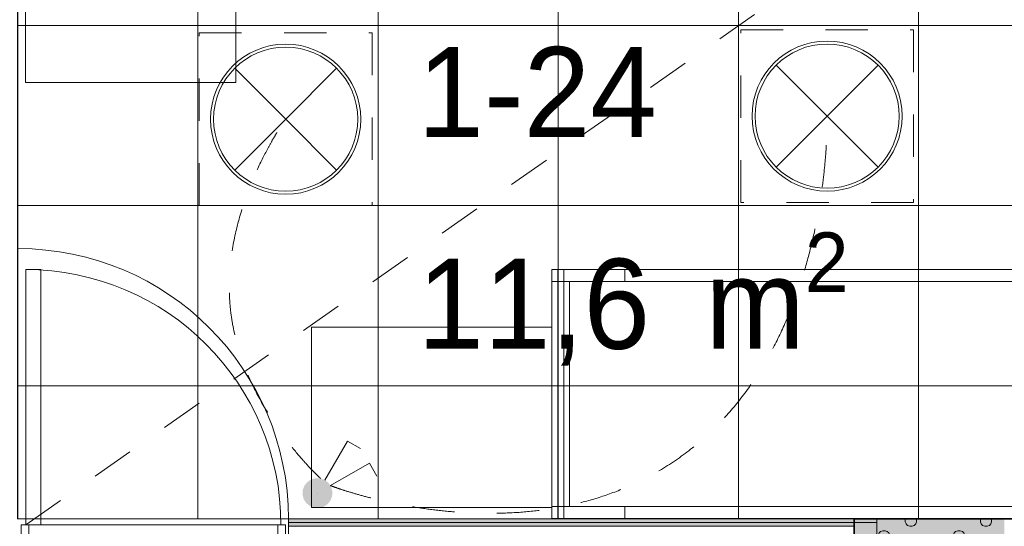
# Model space of a CAD drawing. Header units: millimetres. Extents: x -2932 to 42461, y -10716 to 17298.
# Tile 123 of 168: x 19309 to 22587, y 9632 to 11320. Entities that reach past the tile are written whole.
import ezdxf

# ---------------------------------------------------------------- set-up
doc = ezdxf.new("R2010")
doc.units = ezdxf.units.MM
doc.header["$MEASUREMENT"] = 0
doc.linetypes.add('Small Dashed', pattern=[282.222222, 141.111111, -141.111111])
doc.linetypes.add('Wipeout_Contour', pattern=[1000, 0, -1000])
for name, color, linetype, lineweight in [('0_Pen_No__1', 7, 'Continuous', 13), ('_ hall_Pen_No__2', 8, 'Continuous', 15), ('ARCHICAD Doors_Pen_No__19', 255, 'Continuous', 0), ('ARCHICAD Zone Stamps_Pen_No__1', 7, 'Continuous', 13), ('Common Edges_Pen_No__1', 7, 'Continuous', 13), ('Cut Pattern-3_Pen_No__1', 7, 'Continuous', 13), ('Doors-1_Pen_No__1', 7, 'Continuous', 13), ('Doors_Pen_No__1', 7, 'Continuous', 13), ('I-FURN.IFC Model_Pen_No__2', 8, 'Continuous', 15), ('I-WALL.IFC Model_Pen_No__1', 7, 'Continuous', 13), ('I-WALL.IFC Model_Pen_No__19', 255, 'Continuous', 0), ('I-WALL.IFC Model_Pen_No__27', 7, 'Continuous', 35), ('Plan Swing_Pen_No__1', 7, 'Continuous', 13), ('SA_LAGI_Pen_No__1', 7, 'Continuous', 13), ('SA_VALGUSTI_Pen_No__20', 1, 'Continuous', 0), ('SA_Valgustus_Pen_No__20', 1, 'Continuous', 0), ('Walls-1_Pen_No__1', 7, 'Continuous', 13), ('Walls_Pen_No__1', 7, 'Continuous', 13)]:
    doc.layers.add(name, color=color, linetype=linetype, lineweight=lineweight)
doc.layers.add('Furniture-1_Pen_No__62', color=7, linetype='Continuous', lineweight=20, true_color=0xaaaaaa)
doc.layers.add('SA_LAGI_Pen_No__102', color=7, linetype='Continuous', lineweight=13, true_color=0xcccccc)
doc.layers.add('I-WALL.IFC Model', color=7, linetype='Continuous')
doc.styles.add('GENERATED_STYLE_1', font='txt', dxfattribs={"width": 0.95})
doc.styles.add('GENERATED_STYLE_2', font='txt', dxfattribs={"width": 0.84})
doc.dimstyles.new('GENERATED_STYLE__2', dxfattribs={"dimtxt": 200, "dimasz": 152, "dimexe": 0.18, "dimexo": 0.0625, "dimgap": 0.09, "dimtad": 1, "dimtih": 1, "dimtoh": 1, "dimdec": 0, "dimzin": 0, "dimdsep": 46, "dimtxsty": 'GENERATED_STYLE_2', "dimblk": 'ARROWHEAD_2', "dimblk1": 'ARROWHEAD_2', "dimblk2": 'ARROWHEAD_2', "dimcen": 0.09, "dimse1": 1, "dimse2": 1, "dimclrd": 7, "dimclre": 7, "dimclrt": 7, "dimadec": 0, "dimazin": 0, "dimtfac": 1, "dimtdec": 4, "dimtmove": 0, "dimatfit": 3, "dimfxl": 0, "dimtolj": 1, "dimtzin": 0, "dimarcsym": 0})
pattern_1 = [(45, (-3e-10, 2e-10), (0, 35.35534), [0.99999, -48.99987]), (315, (3.89, 0.707), (0, 35.35534), [0.99999, -48.99987]), (90, (-0.354, -2.12), (-35.35528, 0), [1.06066, -34.29462]), (71.565, (-0.354, -1.061), (3.16e-05, 35.3553043), [1.118075, -110.685214]), (288.435, (4.596, 2e-10), (-3.16e-05, 35.3553043), [1.118075, -110.685214]), (270, (4.95, -1.06), (35.35528, 0), [1.06066, -34.29462]), (251.565, (4.95, -2.121), (3.16e-05, 35.3553043), [1.118075, -110.685214]), (225, (4.596, -3.182), (0, 35.35534), [0.99999, -48.99987]), (161.565, (1.768, -4.243), (-141.4210514, 35.355386), [1.118075, -110.685214]), (135, (0.707, -3.89), (0, 35.35534), [0.99999, -48.99987]), (108.435, (-3e-10, -3.182), (-3.16e-05, 35.3553043), [1.118075, -110.685214]), (180, (2.83, -4.243), (0, 35.35528), [1.06066, -34.29462]), (198.435, (3.889, -3.889), (141.4210514, 35.355386), [1.118075, -110.685214]), (0, (-7.778, -10.253), (0, 35.35528), [1.06066, -34.29462]), (90, (-9.9, -13.435), (-35.35528, 0), [1.06066, -34.29462]), (71.565, (-9.9, -12.374), (3.16e-05, 35.3553043), [1.118075, -110.685214]), (45, (-9.546, -11.314), (0, 35.35534), [0.99999, -48.99987]), (315, (-5.657, -10.607), (0, 35.35534), [0.99999, -48.99987]), (288.435, (-4.95, -11.314), (-3.16e-05, 35.3553043), [1.118075, -110.685214]), (270, (-4.596, -12.374), (35.35528, 0), [1.06066, -34.29462]), (251.565, (-4.596, -13.435), (3.16e-05, 35.3553043), [1.118075, -110.685214]), (225, (-4.95, -14.496), (0, 35.35534), [0.99999, -48.99987]), (161.565, (-7.778, -15.556), (-141.4210514, 35.355386), [1.118075, -110.685214]), (135, (-8.84, -15.203), (0, 35.35534), [0.99999, -48.99987]), (108.435, (-9.546, -14.496), (-3.16e-05, 35.3553043), [1.118075, -110.685214]), (180, (-6.718, -15.556), (0, 35.35528), [1.06066, -34.29462]), (198.435, (-5.657, -15.203), (141.4210514, 35.355386), [1.118075, -110.685214]), (18.435, (-8.839, -10.607), (70.710443, 35.3553227), [1.118075, -110.685214]), (341.565, (-6.718, -10.253), (-70.710443, 35.3553227), [1.118075, -110.685214]), (0, (13.08, -8.485), (0, 35.35528), [1.06066, -34.29462]), (90, (10.96, -11.667), (-35.35528, 0), [1.06066, -34.29462]), (71.565, (10.96, -10.607), (3.16e-05, 35.3553043), [1.118075, -110.685214]), (45, (11.314, -9.546), (0, 35.35534), [0.99999, -48.99987]), (315, (15.203, -8.84), (0, 35.35534), [0.99999, -48.99987]), (288.435, (15.91, -9.546), (-3.16e-05, 35.3553043), [1.118075, -110.685214]), (270, (16.263, -10.607), (35.35528, 0), [1.06066, -34.29462]), (251.565, (16.263, -11.667), (3.16e-05, 35.3553043), [1.118075, -110.685214]), (225, (15.91, -12.728), (0, 35.35534), [0.99999, -48.99987]), (161.565, (13.081, -13.789), (-141.4210514, 35.355386), [1.118075, -110.685214]), (135, (12.02, -13.435), (0, 35.35534), [0.99999, -48.99987]), (108.435, (11.314, -12.728), (-3.16e-05, 35.3553043), [1.118075, -110.685214]), (180, (14.142, -13.79), (0, 35.35528), [1.06066, -34.29462]), (198.435, (15.203, -13.435), (141.4210514, 35.355386), [1.118075, -110.685214]), (18.435, (12.021, -8.839), (70.710443, 35.3553227), [1.118075, -110.685214]), (341.565, (14.142, -8.485), (-70.710443, 35.3553227), [1.118075, -110.685214]), (0, (1.768, 1.06), (0, 35.35528), [1.06066, -34.29462]), (18.435, (0.707, 0.707), (70.710443, 35.3553227), [1.118075, -110.685214]), (341.565, (2.828, 1.061), (-70.710443, 35.3553227), [1.118075, -110.685214]), (0, (-5.657, 13.79), (0, 35.35528), [1.06066, -34.29462]), (90, (-7.778, 10.607), (-35.35528, 0), [1.06066, -34.29462]), (71.565, (-7.778, 11.667), (3.16e-05, 35.3553043), [1.118075, -110.685214]), (45, (-7.425, 12.728), (0, 35.35534), [0.99999, -48.99987]), (315, (-3.536, 13.435), (0, 35.35534), [0.99999, -48.99987]), (288.435, (-2.828, 12.728), (-3.16e-05, 35.3553043), [1.118075, -110.685214]), (270, (-2.475, 11.667), (35.35528, 0), [1.06066, -34.29462]), (251.565, (-2.475, 10.607), (3.16e-05, 35.3553043), [1.118075, -110.685214]), (225, (-2.828, 9.546), (0, 35.35534), [0.99999, -48.99987]), (161.565, (-5.657, 8.485), (-141.4210514, 35.355386), [1.118075, -110.685214]), (135, (-6.718, 8.84), (0, 35.35534), [0.99999, -48.99987]), (108.435, (-7.425, 9.546), (-3.16e-05, 35.3553043), [1.118075, -110.685214]), (180, (-4.596, 8.485), (0, 35.35528), [1.06066, -34.29462]), (198.435, (-3.536, 8.839), (141.4210514, 35.355386), [1.118075, -110.685214]), (18.435, (-6.718, 13.435), (70.710443, 35.3553227), [1.118075, -110.685214]), (341.565, (-4.596, 13.789), (-70.710443, 35.3553227), [1.118075, -110.685214]), (0, (9.546, 10.96), (0, 35.35528), [1.06066, -34.29462]), (90, (7.425, 7.778), (-35.35528, 0), [1.06066, -34.29462]), (71.565, (7.425, 8.839), (3.16e-05, 35.3553043), [1.118075, -110.685214]), (45, (7.778, 9.9), (0, 35.35534), [0.99999, -48.99987]), (315, (11.667, 10.607), (0, 35.35534), [0.99999, -48.99987]), (288.435, (12.374, 9.9), (-3.16e-05, 35.3553043), [1.118075, -110.685214]), (270, (12.728, 8.84), (35.35528, 0), [1.06066, -34.29462]), (251.565, (12.728, 7.778), (3.16e-05, 35.3553043), [1.118075, -110.685214]), (225, (12.374, 6.718), (0, 35.35534), [0.99999, -48.99987]), (161.565, (9.546, 5.657), (-141.4210514, 35.355386), [1.118075, -110.685214]), (135, (8.485, 6.01), (0, 35.35534), [0.99999, -48.99987]), (108.435, (7.778, 6.718), (-3.16e-05, 35.3553043), [1.118075, -110.685214]), (180, (10.607, 5.657), (0, 35.35528), [1.06066, -34.29462]), (198.435, (11.667, 6.01), (141.4210514, 35.355386), [1.118075, -110.685214]), (18.435, (8.485, 10.607), (70.710443, 35.3553227), [1.118075, -110.685214]), (341.565, (10.607, 10.96), (-70.710443, 35.3553227), [1.118075, -110.685214])]

# ---------------------------------------------------------------- blocks, each defined once
blk = doc.blocks.new('*D84')
at = {"layer": '0_Pen_No__1', "color": 7, "linetype": 'Continuous', "lineweight": 13}
for p, q in [((19185.5, 15323), (19185.5, 15623)), ((19301.5, 15323), (19301.5, 15623)), ((19243.2, 15573), (19127.8, 15373)), ((19359.2, 15573), (19243.8, 15373)), ((19185.5, 15473), (19301.5, 15473))]:
    blk.add_line(p, q, dxfattribs=at)
blk = doc.blocks.new('ARROWHEAD_2')
at = {"color": 0, "linetype": 'Continuous', "lineweight": 0}
for p, q in [((-0.378, -0.655), (0.378, 0.655)), ((0, 0), (-1, 0))]:
    blk.add_line(p, q, dxfattribs=at)
blk = doc.blocks.new('*D85')
at = {"layer": '0_Pen_No__1', "color": 7, "linetype": 'Continuous', "lineweight": 13}
for p, q in [((19301.5, 15323), (19301.5, 15623)), ((23391.3, 15323), (23391.3, 15623)), ((19359.2, 15573), (19243.8, 15373)), ((23449, 15573), (23333.5, 15373)), ((19301.5, 15473), (23391.3, 15473))]:
    blk.add_line(p, q, dxfattribs=at)
at = {"color": 254, "linetype": 'Wipeout_Contour', "lineweight": 0, "ltscale": 105790.71678}
blk.add_wipeout([(21024.8, 15481.1), (21668, 15481.1), (21668, 15744.8), (21024.8, 15744.8)], dxfattribs=at)
at = {"color": 254, "linetype": 'Wipeout_Contour', "lineweight": 0, "ltscale": 111661.33218}
blk.add_wipeout([(22915.3, 15481.1), (23365.3, 15481.1), (23365.3, 15744.8), (22915.3, 15744.8)], dxfattribs=at)
at = {"layer": '0_Pen_No__1', "color": 7, "lineweight": 13, "char_height": 200, "attachment_point": 7, "style": 'GENERATED_STYLE_2'}
for s, insert in [('\\A1;{\\pql;\\fArial|b0|i0|c0|p34;4\xa0090}', (21056.6, 15513)), ('\\A1;{\\pql;\\fArial|b0|i0|c0|p34;163}', (22947.1, 15513))]:
    blk.add_mtext(s, dxfattribs=dict(at, insert=insert))

msp = doc.modelspace()

# ---------------------------------------------------------------- hatches: boundary and pattern name
at = {"layer": 'Cut Pattern-3_Pen_No__1', "linetype": 'Continuous', "lineweight": 13}
h = msp.add_hatch(dxfattribs=at)
h.set_pattern_fill('FP_18_0001', style=0, pattern_type=2)
h.set_pattern_definition(pattern_1)
h.paths.add_polyline_path([(22087.3, 9657), (20203.5, 9657), (20203.5, 9644.5), (22087.3, 9644.5)])
h = msp.add_hatch(dxfattribs=at)
h.set_pattern_fill('FP_18_0001', style=0, pattern_type=2)
h.set_pattern_definition(pattern_1)
h.paths.add_polyline_path([(22087.3, 9644.5), (20203.5, 9644.5), (20203.5, 9632), (22087.3, 9632)])
h = msp.add_hatch(dxfattribs=at)
h.set_pattern_fill('FP_7_0001', style=0, pattern_type=2)
h.set_pattern_definition([(135, (22514.79, 9634.5), (-250, 0), [7.07, -346.48]), (45, (22509.79, 9662), (-250, 0), [7.07, -346.48]), (180, (22529.8, 9632), (0, 250), [7.5, -242.5]), (161.565, (22522.29, 9632), (-250, 0.0002), [7.906, -782.664]), (18.435, (22514.79, 9667), (250, 0.0002), [7.906, -782.664]), (5e-12, (22522.3, 9669.5), (0, 250), [7.5, -242.5]), (341.565, (22529.79, 9669.5), (-250, 0.0002), [7.906, -782.664]), (315, (22537.29, 9667), (250, 0), [7.07, -346.48]), (251.565, (22544.79, 9647), (250.001, 1000), [7.906, -782.664]), (225, (22542.29, 9639.5), (250, 0), [7.07, -346.48]), (198.435, (22537.29, 9634.5), (250, 0.0002), [7.906, -782.664]), (270, (22544.8, 9654.5), (250, 0), [7.5, -242.5]), (288.435, (22542.29, 9662), (-250.001, 1000), [7.906, -782.664]), (90, (22587.3, 9579.5), (-250, 0), [7.5, -242.5]), (180, (22609.8, 9564.5), (0, 250), [7.5, -242.5]), (161.565, (22602.29, 9564.5), (-250, 0.0002), [7.906, -782.664]), (135, (22594.79, 9567), (-250, 0), [7.07, -346.48]), (45, (22589.79, 9594.5), (-250, 0), [7.07, -346.48]), (18.435, (22594.79, 9599.5), (250, 0.0002), [7.906, -782.664]), (5e-12, (22602.3, 9602), (0, 250), [7.5, -242.5]), (341.565, (22609.79, 9602), (-250, 0.0002), [7.906, -782.664]), (315, (22617.29, 9599.5), (250, 0), [7.07, -346.48]), (251.565, (22624.79, 9579.5), (250.001, 1000), [7.906, -782.664]), (225, (22622.29, 9572), (250, 0), [7.07, -346.48]), (198.435, (22617.29, 9567), (250, 0.0002), [7.906, -782.664]), (270, (22624.8, 9587), (250, 0), [7.5, -242.5]), (288.435, (22622.29, 9594.5), (-250.001, 1000), [7.906, -782.664]), (108.435, (22589.79, 9572), (-250.001, 500), [7.906, -782.664]), (71.565, (22587.29, 9587), (250.001, 500), [7.906, -782.664]), (90, (22574.8, 9727), (-250, 0), [7.5, -242.5]), (180, (22597.3, 9712), (0, 250), [7.5, -242.5]), (161.565, (22589.79, 9712), (-250, 0.0002), [7.906, -782.664]), (135, (22582.29, 9714.5), (-250, 0), [7.07, -346.48]), (45, (22577.29, 9742), (-250, 0), [7.07, -346.48]), (18.435, (22582.29, 9747), (250, 0.0002), [7.906, -782.664]), (5e-12, (22589.8, 9749.5), (0, 250), [7.5, -242.5]), (341.565, (22597.29, 9749.5), (-250, 0.0002), [7.906, -782.664]), (315, (22604.79, 9747), (250, 0), [7.07, -346.48]), (251.565, (22612.29, 9727), (250.001, 1000), [7.906, -782.664]), (225, (22609.79, 9719.5), (250, 0), [7.07, -346.48]), (198.435, (22604.79, 9714.5), (250, 0.0002), [7.906, -782.664]), (270, (22612.3, 9734.5), (250, 0), [7.5, -242.5]), (288.435, (22609.79, 9742), (-250.001, 1000), [7.906, -782.664]), (108.435, (22577.29, 9719.5), (-250.001, 500), [7.906, -782.664]), (71.565, (22574.79, 9734.5), (250.001, 500), [7.906, -782.664]), (90, (22507.3, 9647), (-250, 0), [7.5, -242.5]), (108.435, (22509.79, 9639.5), (-250, 500), [7.906, -782.664]), (71.565, (22507.29, 9654.5), (250, 500), [7.906, -782.664]), (90, (22417.3, 9594.5), (-250, 0), [7.5, -242.5]), (180, (22439.8, 9579.5), (0, 250), [7.5, -242.5]), (161.565, (22432.29, 9579.5), (-250, 0.0002), [7.906, -782.664]), (135, (22424.79, 9582), (-250, 0), [7.07, -346.48]), (45, (22419.79, 9609.5), (-250, 0), [7.07, -346.48]), (18.435, (22424.79, 9614.5), (250, 0.0002), [7.906, -782.664]), (5e-12, (22432.3, 9617), (0, 250), [7.5, -242.5]), (341.565, (22439.79, 9617), (-250, 0.0002), [7.906, -782.664]), (315, (22447.29, 9614.5), (250, 0), [7.07, -346.48]), (251.565, (22454.79, 9594.5), (250, 1000), [7.906, -782.664]), (225, (22452.29, 9587), (250, 0), [7.07, -346.48]), (198.435, (22447.29, 9582), (250, 0.0002), [7.906, -782.664]), (270, (22454.8, 9602), (250, 0), [7.5, -242.5]), (288.435, (22452.29, 9609.5), (-250, 1000), [7.906, -782.664]), (108.435, (22419.79, 9587), (-250, 500), [7.906, -782.664]), (71.565, (22417.29, 9602), (250, 500), [7.906, -782.664]), (90, (22437.3, 9702), (-250, 0), [7.5, -242.5]), (180, (22459.8, 9687), (0, 250), [7.5, -242.5]), (161.565, (22452.29, 9687), (-250, 0.0002), [7.906, -782.664]), (135, (22444.79, 9689.5), (-250, 0), [7.07, -346.48]), (45, (22439.79, 9717), (-250, 0), [7.07, -346.48]), (18.435, (22444.79, 9722), (250, 0.0002), [7.906, -782.664]), (5e-12, (22452.3, 9724.5), (0, 250), [7.5, -242.5]), (341.565, (22459.79, 9724.5), (-250, 0.0002), [7.906, -782.664]), (315, (22467.29, 9722), (250, 0), [7.07, -346.48]), (251.565, (22474.79, 9702), (250.001, 1000), [7.906, -782.664]), (225, (22472.29, 9694.5), (250, 0), [7.07, -346.48]), (198.435, (22467.29, 9689.5), (250, 0.0002), [7.906, -782.664]), (270, (22474.8, 9709.5), (250, 0), [7.5, -242.5]), (288.435, (22472.29, 9717), (-250.001, 1000), [7.906, -782.664]), (108.435, (22439.79, 9694.5), (-250, 500), [7.906, -782.664]), (71.565, (22437.29, 9709.5), (250, 500), [7.906, -782.664]), (180, (22642.3, 9532), (0, 250), [])])
h.paths.add_polyline_path([(22737.3, 9657), (22087.3, 9657), (22087.3, 9507), (22737.3, 9507)])
at = {"layer": 'I-WALL.IFC Model', "linetype": 'Continuous', "lineweight": 0, "true_color": 0x000000}
for points in [[(20203.5, 9644.5), (22162.3, 9644.5), (22162.3, 9657), (20203.5, 9657)], [(20203.5, 9632), (22162.3, 9632), (22162.3, 9644.5), (20203.5, 9644.5)], [(22237.3, 9657), (22087.3, 9657), (22237.3, 9507)], [(22087.3, 9657), (22087.3, 9507), (22237.3, 9507)], [(22587.3, 9657), (22237.3, 9657), (22237.3, 9507), (22587.3, 9507)]]:
    msp.add_hatch(color=178, dxfattribs=at).paths.add_polyline_path(points)
at = {"layer": 'SA_Valgustus_Pen_No__20', "linetype": 'Continuous', "lineweight": 0}
for points in [[(20266.5, 9779.8), (20256.7, 9767.6), (20300, 9742.6)], [(20279.7, 9788.3), (20266.5, 9779.8), (20300, 9742.6)], [(20294.8, 9792.3), (20279.7, 9788.3), (20300, 9742.6)], [(20310.4, 9791.5), (20294.8, 9792.3), (20300, 9742.6)], [(20325, 9785.9), (20310.4, 9791.5), (20300, 9742.6)], [(20337.2, 9776.1), (20325, 9785.9), (20300, 9742.6)], [(20345.7, 9763), (20337.2, 9776.1), (20300, 9742.6)], [(20251.1, 9753), (20250.3, 9737.4), (20300, 9742.6)], [(20250.3, 9737.4), (20254.3, 9722.3), (20300, 9742.6)], [(20256.7, 9767.6), (20251.1, 9753), (20300, 9742.6)], [(20254.3, 9722.3), (20262.8, 9709.2), (20300, 9742.6)], [(20262.8, 9709.2), (20275, 9699.3), (20300, 9742.6)], [(20275, 9699.3), (20289.6, 9693.7), (20300, 9742.6)], [(20289.6, 9693.7), (20305.2, 9692.9), (20300, 9742.6)], [(20349.7, 9747.8), (20345.7, 9763), (20300, 9742.6)], [(20348.9, 9732.2), (20349.7, 9747.8), (20300, 9742.6)], [(20333.5, 9705.5), (20343.3, 9717.6), (20300, 9742.6)], [(20320.3, 9696.9), (20333.5, 9705.5), (20300, 9742.6)], [(20305.2, 9692.9), (20320.3, 9696.9), (20300, 9742.6)], [(20343.3, 9717.6), (20348.9, 9732.2), (20300, 9742.6)]]:
    msp.add_hatch(color=1, dxfattribs=at).paths.add_polyline_path(points)

# ---------------------------------------------------------------- linework, layer by layer
at = {"layer": '_ hall_Pen_No__2', "color": 8, "linetype": 'Continuous', "lineweight": 15}
for p, q in [((21080, 10295.1), (20280, 10295.1)), ((20280, 10295.1), (20280, 9695.1)), ((21080, 9695.1), (21080, 10295.1)), ((20280, 9695.1), (21080, 9695.1))]:
    msp.add_line(p, q, dxfattribs=at)
at = {"layer": 'ARCHICAD Doors_Pen_No__19', "color": 255, "linetype": 'Continuous', "lineweight": 0}
msp.add_arc((19303.5, 9657), 900, 0, 90, dxfattribs=at)
at = {"layer": 'Common Edges_Pen_No__1', "color": 7, "linetype": 'Continuous', "lineweight": 13}
for p, q in [((22087.3, 9644.5), (20203.5, 9644.5)), ((22087.3, 9657), (22087.3, 9541)), ((22087.3, 9632), (20203.5, 9632))]:
    msp.add_line(p, q, dxfattribs=at)
at = {"layer": 'Doors-1_Pen_No__1', "color": 7, "linetype": 'Continuous', "lineweight": 13}
for p, q in [((19328.5, 9637), (19328.5, 10487)), ((19328.5, 10487), (19378.5, 10487)), ((19378.5, 10487), (19378.5, 9637)), ((19313.5, 9637), (19328.5, 9637)), ((19313.5, 9547), (19313.5, 9637)), ((19378.5, 9637), (19328.5, 9637)), ((19338.5, 9637), (19338.5, 9587)), ((20168.5, 9637), (20193.5, 9637)), ((20168.5, 9587), (20168.5, 9637)), ((20193.5, 9637), (20193.5, 9547))]:
    msp.add_line(p, q, dxfattribs=at)
at = {"layer": 'Doors_Pen_No__1', "color": 7, "linetype": 'Continuous', "lineweight": 13}
msp.add_line((20168.5, 9637), (19378.5, 9637), dxfattribs=at)
at = {"layer": 'Furniture-1_Pen_No__62', "color": 253, "linetype": 'Continuous', "lineweight": 20, "true_color": 0xaaaaaa}
for p, q in [((20028, 11110), (19328, 11110)), ((21120, 10488), (21080, 10488)), ((21080, 10488), (21080, 10448)), ((21120, 10488), (21323.2, 10488)), ((21120, 10448), (21120, 10488)), ((21323.2, 10488), (23144.8, 10488)), ((21323.2, 10448), (21323.2, 10488)), ((21080, 9698), (21080, 10448)), ((21080, 10448), (21120, 10448)), ((21120, 10448), (21120, 9698)), ((21247, 10448), (21120, 10448)), ((21139, 10448), (21139, 9698)), ((21247, 10448), (23221, 10448)), ((21120, 9698), (21080, 9698)), ((21080, 9698), (21080, 9658)), ((21120, 9698), (21247, 9698)), ((21120, 9658), (21120, 9698)), ((23221, 9698), (21247, 9698)), ((21323.2, 9658), (21323.2, 9698)), ((21080, 9658), (21120, 9658)), ((21323.2, 9658), (21120, 9658)), ((23144.8, 9658), (21323.2, 9658))]:
    msp.add_line(p, q, dxfattribs=at)
at = {"layer": 'I-FURN.IFC Model_Pen_No__2', "color": 8, "linetype": 'Continuous', "lineweight": 15}
for p, q in [((19328, 11110), (19328, 12470)), ((20028, 11110), (20028, 12470)), ((20028, 11110), (19328, 11110)), ((21080, 10488), (21080, 10448)), ((21120, 10488), (21080, 10488)), ((21100, 10488), (21100, 9658)), ((23408, 10488), (21100, 10488)), ((21120, 10488), (21323.2, 10488)), ((21120, 10448), (21120, 10488)), ((21323.2, 10488), (23144.8, 10488)), ((21323.2, 10448), (21323.2, 10488)), ((21080, 10448), (21080, 9698)), ((21080, 10448), (21120, 10448)), ((21120, 9698), (21120, 10448)), ((21120, 10448), (21247, 10448)), ((21139, 9698), (21139, 10448)), ((21247, 10448), (23221, 10448)), ((21080, 9698), (21080, 9658)), ((21120, 9698), (21080, 9698)), ((21120, 9698), (21247, 9698)), ((21120, 9658), (21120, 9698)), ((21247, 9698), (23221, 9698)), ((21323.2, 9658), (21323.2, 9698)), ((21080, 9658), (21120, 9658)), ((21100, 9658), (23408, 9658)), ((21120, 9658), (21323.2, 9658)), ((21323.2, 9658), (23144.8, 9658))]:
    msp.add_line(p, q, dxfattribs=at)
at = {"layer": 'I-WALL.IFC Model_Pen_No__1', "color": 7, "linetype": 'Continuous', "lineweight": 13}
for p, q in [((20203.5, 9541), (20203.5, 9657)), ((20203.5, 9644.5), (22162.3, 9644.5))]:
    msp.add_line(p, q, dxfattribs=at)
at = {"layer": 'I-WALL.IFC Model_Pen_No__1', "color": 7, "linetype": 'Continuous', "lineweight": 13, "flags": 128}
for points in [[(22162.3, 9657), (20203.5, 9657)], [(22162.3, 9541), (22162.3, 9657)]]:
    msp.add_lwpolyline(points, dxfattribs=at)
at = {"layer": 'I-WALL.IFC Model_Pen_No__19', "color": 255, "linetype": 'Continuous', "lineweight": 0}
msp.add_line((20203.5, 9657), (19303.5, 9657), dxfattribs=at)
at = {"layer": 'I-WALL.IFC Model_Pen_No__27', "color": 7, "linetype": 'Continuous', "lineweight": 35, "flags": 128}
for points in [[(22737.3, 9657), (22087.3, 9657)], [(22087.3, 9657), (22087.3, 9507)]]:
    msp.add_lwpolyline(points, dxfattribs=at)
at = {"layer": 'Plan Swing_Pen_No__1', "color": 7, "linetype": 'Continuous', "lineweight": 13}
msp.add_arc((19328.5, 9637), 850, 0, 90, dxfattribs=at)
at = {"layer": 'SA_LAGI_Pen_No__1', "color": 7, "linetype": 'Small Dashed', "lineweight": 13}
msp.add_line((19328.5, 9637), (23416.3, 12500), dxfattribs=at)
at = {"layer": 'SA_VALGUSTI_Pen_No__20', "color": 1, "linetype": 'Continuous', "lineweight": 0}
for p, q in [((20194.2, 10988.2), (20024.5, 11157.9)), ((20194.2, 10988.2), (20363.9, 11157.9)), ((21997.1, 10998.5), (21827.4, 11168.2)), ((21997.1, 10998.5), (22166.8, 11168.2)), ((20194.2, 10988.2), (20024.5, 10818.5)), ((20194.2, 10988.2), (20363.9, 10818.5)), ((21997.1, 10998.5), (21827.4, 10828.8)), ((21997.1, 10998.5), (22166.8, 10828.8))]:
    msp.add_line(p, q, dxfattribs=at)
at = {"layer": 'SA_VALGUSTI_Pen_No__20', "color": 1, "linetype": 'Small Dashed', "lineweight": 0}
for p, q in [((20481.9, 10700.5), (19906.5, 10700.5)), ((22284.8, 10710.8), (21709.4, 10710.8))]:
    msp.add_line(p, q, dxfattribs=at)
at = {"layer": 'SA_VALGUSTI_Pen_No__20', "color": 1, "linetype": 'Continuous', "lineweight": 0}
for centre in [(20194.2, 10988.2), (21997.1, 10998.5)]:
    msp.add_arc(centre, 250, 180, 0, dxfattribs=at)
at = {"layer": 'SA_VALGUSTI_Pen_No__20', "color": 1, "linetype": 'Small Dashed', "lineweight": 0}
for points in [[(20310.4, 9791.5), (20310.4, 9791.5), (20051.6, 10024.7), (20011.9, 10341.3), (19969.3, 10680.5), (20194.2, 10988.2), (20194.2, 10988.2)], [(20343.3, 9767.6), (20343.3, 9767.6), (20927.5, 9538.7), (21410.5, 9801.4), (22022.5, 10134.3), (21997.1, 10998.5), (21997.1, 10998.5)]]:
    msp.add_open_spline(points, degree=3, knots=[0, 0, 0, 0, 1, 1, 1, 2, 2, 2, 2], dxfattribs=at)
at = {"layer": 'SA_Valgustus_Pen_No__20', "color": 1, "linetype": 'Continuous', "lineweight": 0}
for p, q in [((20325, 9785.9), (20400, 9915.8)), ((20400, 9915.8), (20443.3, 9890.8)), ((20343.3, 9767.6), (20473.2, 9842.6)), ((20473.2, 9842.6), (20498.2, 9799.3)), ((20300, 9742.6), (20300.1, 9742.6))]:
    msp.add_line(p, q, dxfattribs=at)
at = {"layer": 'Walls-1_Pen_No__1', "color": 7, "linetype": 'Continuous', "lineweight": 13}
for p, q in [((23391.3, 9657), (20203.5, 9657)), ((20203.5, 9657), (20203.5, 9541))]:
    msp.add_line(p, q, dxfattribs=at)
at = {"layer": 'Walls_Pen_No__1', "color": 7, "linetype": 'Continuous', "lineweight": 13}
for p, q in [((19303.5, 9657), (19328.5, 9657)), ((19378.5, 9657), (20203.5, 9657))]:
    msp.add_line(p, q, dxfattribs=at)

# ---------------------------------------------------------------- texts
at = {"layer": 'ARCHICAD Zone Stamps_Pen_No__1', "color": 7, "lineweight": 13, "char_height": 300, "attachment_point": 1, "style": 'GENERATED_STYLE_1'}
for s, insert in [('\\A1;{\\pql;\\pt0;\\fSwis721 Lt BT|b0|i0|c0|p34;1-24}', (20632.9, 11228.5)), ('\\A1;{\\pql;\\pt0,100;\\fSwis721 Lt BT|b0|i0|c0|p34;11,6\\fSwis721 Lt BT|b0|i0|c0|p34;\\A1{\\H.66x;\\S^  ;}\\fSwis721 Lt BT|b0|i0|c0|p34; m\\fSwis721 Lt BT|b0|i0|c0|p34;\\A1{\\H.66x;\\S2^  ;}}', (20632.9, 10610.9))]:
    msp.add_mtext(s, dxfattribs=dict(at, insert=insert))

# ---------------------------------------------------------------- dimensions: what is measured, and where the dimension line sits
at = {"color": 7, "linetype": 'Continuous', "lineweight": 13}
dim = msp.add_linear_dim(base=(19301.5, 15473), p1=(19185.5, 11215.7), p2=(19301.5, 11215.7), dimstyle='GENERATED_STYLE__2', dxfattribs=at)
dim.commit()
dim.dimension.update_dxf_attribs({"geometry": '*D84', "text_midpoint": (18993.8, 15613), "dimtype": 160})

# ---------------------------------------------------------------- next in the draw order: dimensions: what is measured, and where the dimension line sits
dim = msp.add_linear_dim(base=(23391.3, 15473), p1=(19301.5, 11215.7), p2=(23391.3, 11204.1), dimstyle='GENERATED_STYLE__2', dxfattribs=at)
dim.commit()
dim.dimension.update_dxf_attribs({"geometry": '*D85', "text_midpoint": (21409.9, 15613), "dimtype": 160})

# ---------------------------------------------------------------- next in the draw order: hatches: boundary and pattern name
at = {"layer": 'SA_LAGI_Pen_No__102', "linetype": 'Continuous', "lineweight": 13, "true_color": 0xcccccc}
h = msp.add_hatch(dxfattribs=at)
h.set_pattern_fill('Grid_60x60_0001', color=254, style=0, pattern_type=2)
h.set_pattern_definition([(270, (19301.5, 12500), (600, 0), []), (2e-13, (19301.5, 12500), (0, 600), [])])
h.paths.add_polyline_path([(19301.5, 12500), (19301.5, 9657), (23391.3, 9657), (23391.3, 12500)])

# ---------------------------------------------------------------- next in the draw order: linework, layer by layer
at = {"layer": 'Furniture-1_Pen_No__62', "color": 253, "linetype": 'Continuous', "lineweight": 20, "true_color": 0xaaaaaa}
for p, q in [((19328, 11110), (19328, 12470)), ((20028, 11110), (20028, 12470))]:
    msp.add_line(p, q, dxfattribs=at)
at = {"layer": 'SA_LAGI_Pen_No__1', "color": 7, "linetype": 'Continuous', "lineweight": 13, "flags": 128}
msp.add_lwpolyline([(19301.5, 12500), (23391.3, 12500), (23391.3, 9657), (19301.5, 9657)], close=True, dxfattribs=at)
at = {"layer": 'SA_VALGUSTI_Pen_No__20', "color": 1, "linetype": 'Small Dashed', "lineweight": 0}
for p, q in [((21709.4, 11286.2), (22284.8, 11286.2)), ((21709.4, 10710.8), (21709.4, 11286.2)), ((22284.8, 11286.2), (22284.8, 10710.8)), ((19906.5, 11275.9), (20481.9, 11275.9)), ((19906.5, 10700.5), (19906.5, 11275.9)), ((20481.9, 11275.9), (20481.9, 10700.5))]:
    msp.add_line(p, q, dxfattribs=at)
at = {"layer": 'SA_VALGUSTI_Pen_No__20', "color": 1, "linetype": 'Continuous', "lineweight": 0}
for centre in [(20194.2, 10988.2), (21997.1, 10998.5)]:
    msp.add_circle(centre, 240, dxfattribs=at)
for centre in [(21997.1, 10998.5), (20194.2, 10988.2)]:
    msp.add_arc(centre, 250, 0, 180, dxfattribs=at)

doc.saveas('drawing.dxf')
